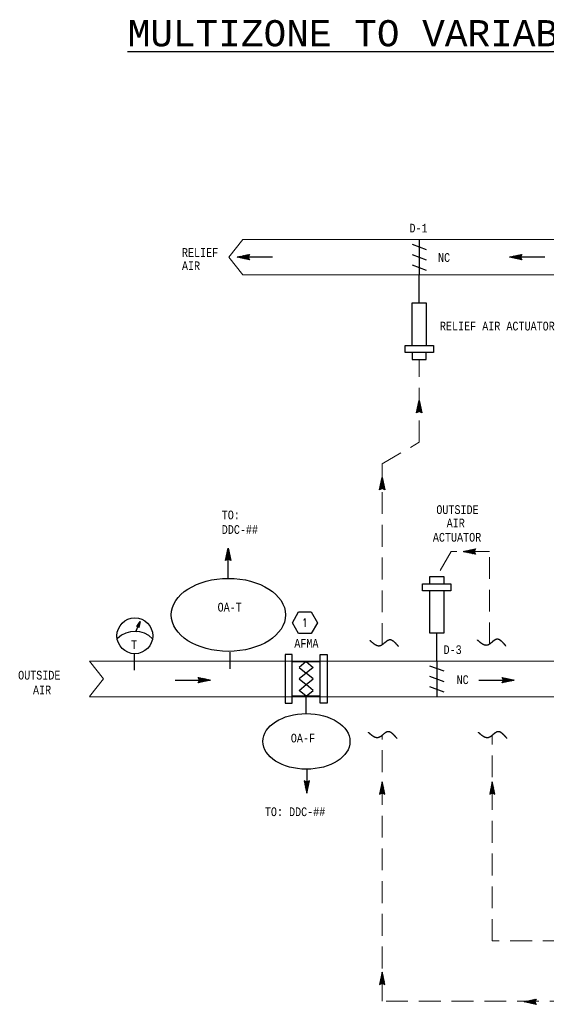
# Model space of a CAD drawing. Header units: inches. Extents: x 2.3 to 31, y 1.4 to 18.9.
# Tile 1 of 5: x 2.3 to 8.3, y 5.7 to 17. Entities that reach past the tile are written whole.
import ezdxf
from ezdxf.enums import TextEntityAlignment as Align

# ---------------------------------------------------------------- set-up
doc = ezdxf.new("R2010")
doc.units = ezdxf.units.IN
doc.header["$MEASUREMENT"] = 0
doc.linetypes.add('HIDDEN', pattern=[0.375, 0.25, -0.125])
doc.layers.get('0').update_dxf_attribs({"lineweight": 13})
for name, color, linetype, lineweight in [('G-Anno-Std-Text-Tag', 231, 'Continuous', 30), ('M-ANNO-SYMB', 6, 'Continuous', 30), ('M-ANNO-TEXT', 2, 'Continuous', 30), ('M-DIAG-GRPH', 6, 'Continuous', 13)]:
    doc.layers.add(name, color=color, linetype=linetype, lineweight=lineweight)
doc.styles.add('Annotative', font='simplex.shx', dxfattribs={"width": 0.85, "height": 0.125})
doc.styles.add('CONTROLTXT', font='monotxt.shx')

# ---------------------------------------------------------------- blocks, each defined once
blk = doc.blocks.new('_TagHexagon')
at = {"color": 0, "linetype": 'ByBlock', "flags": 128}
blk.add_lwpolyline([(-0.144, 0), (-0.072, 0.125), (0.072, 0.125), (0.144, 0), (0.072, -0.125), (-0.072, -0.125), (-0.144, 0)], close=True, dxfattribs=at)
at = {"color": 0, "style": 'Annotative'}
blk.add_attdef('TAGNUMBER', text='', height=0.0938, dxfattribs=at).set_placement((0, -0.047), align=Align.CENTER)

msp = doc.modelspace()

# ---------------------------------------------------------------- linework, layer by layer
at = {"layer": 'M-ANNO-SYMB', "linetype": 'Continuous'}
for p, q in [((6.776, 14.454), (6.939, 14.394)), ((6.858, 14.509), (6.858, 14.104)), ((4.77, 14.306), (4.911, 14.336)), ((4.885, 14.331), (4.845, 14.29)), ((4.899, 14.334), (4.854, 14.289)), ((4.909, 14.334), (4.862, 14.287)), ((4.878, 14.329), (4.897, 14.31)), ((4.887, 14.331), (4.901, 14.317)), ((4.911, 14.336), (4.896, 14.306)), ((4.896, 14.333), (4.904, 14.324)), ((4.904, 14.335), (4.908, 14.331)), ((6.776, 14.334), (6.939, 14.275)), ((7.893, 14.306), (8.033, 14.336)), ((8.008, 14.331), (7.967, 14.29)), ((8.021, 14.334), (7.976, 14.289)), ((8.032, 14.334), (7.985, 14.287)), ((8.001, 14.329), (8.02, 14.31)), ((8.009, 14.331), (8.023, 14.317)), ((8.033, 14.336), (8.018, 14.306)), ((8.018, 14.333), (8.027, 14.324)), ((8.027, 14.335), (8.031, 14.331)), ((4.911, 14.276), (4.77, 14.306)), ((5.176, 14.306), (4.77, 14.306)), ((4.773, 14.307), (4.775, 14.305)), ((4.777, 14.308), (4.775, 14.305)), ((4.782, 14.309), (4.788, 14.303)), ((4.791, 14.311), (4.784, 14.304)), ((4.791, 14.311), (4.802, 14.3)), ((4.804, 14.314), (4.792, 14.302)), ((4.799, 14.312), (4.815, 14.297)), ((4.818, 14.316), (4.801, 14.3)), ((4.808, 14.314), (4.829, 14.294)), ((4.831, 14.319), (4.81, 14.298)), ((4.817, 14.316), (4.842, 14.291)), ((4.845, 14.322), (4.818, 14.296)), ((4.826, 14.318), (4.856, 14.288)), ((4.858, 14.325), (4.827, 14.294)), ((4.834, 14.32), (4.869, 14.285)), ((4.872, 14.328), (4.836, 14.292)), ((4.843, 14.322), (4.883, 14.282)), ((4.852, 14.324), (4.896, 14.279)), ((4.861, 14.326), (4.91, 14.277)), ((4.869, 14.327), (4.901, 14.296)), ((4.899, 14.312), (4.871, 14.285)), ((4.898, 14.301), (4.88, 14.283)), ((4.902, 14.294), (4.888, 14.281)), ((4.896, 14.306), (4.911, 14.276)), ((4.905, 14.287), (4.897, 14.279)), ((4.909, 14.28), (4.906, 14.277)), ((8.298, 14.306), (7.893, 14.306)), ((8.033, 14.276), (7.893, 14.306)), ((7.896, 14.307), (7.897, 14.305)), ((7.9, 14.308), (7.897, 14.305)), ((7.904, 14.309), (7.911, 14.303)), ((7.913, 14.311), (7.906, 14.304)), ((7.913, 14.311), (7.924, 14.3)), ((7.927, 14.314), (7.915, 14.302)), ((7.922, 14.312), (7.938, 14.297)), ((7.94, 14.316), (7.924, 14.3)), ((7.931, 14.314), (7.951, 14.294)), ((7.954, 14.319), (7.932, 14.298)), ((7.939, 14.316), (7.965, 14.291)), ((7.967, 14.322), (7.941, 14.296)), ((7.948, 14.318), (7.978, 14.288)), ((7.981, 14.325), (7.95, 14.294)), ((7.957, 14.32), (7.992, 14.285)), ((7.994, 14.328), (7.959, 14.292)), ((7.966, 14.322), (8.005, 14.282)), ((7.974, 14.324), (8.019, 14.279)), ((7.983, 14.326), (8.032, 14.277)), ((7.992, 14.327), (8.023, 14.296)), ((8.021, 14.312), (7.993, 14.285)), ((8.021, 14.301), (8.002, 14.283)), ((8.024, 14.294), (8.011, 14.281)), ((8.018, 14.306), (8.033, 14.276)), ((8.028, 14.287), (8.02, 14.279)), ((8.031, 14.28), (8.028, 14.277)), ((6.776, 14.215), (6.939, 14.155)), ((6.696, 13.213), (6.696, 13.294)), ((6.696, 13.294), (7.02, 13.294)), ((7.02, 13.213), (6.696, 13.213)), ((6.777, 13.213), (6.777, 13.132)), ((6.939, 13.132), (6.939, 13.213)), ((7.02, 13.294), (7.02, 13.213)), ((6.777, 13.132), (6.939, 13.132)), ((6.828, 12.521), (6.858, 12.661)), ((6.862, 12.641), (6.851, 12.63)), ((6.865, 12.627), (6.853, 12.639)), ((6.86, 12.65), (6.854, 12.644)), ((6.862, 12.641), (6.855, 12.648)), ((6.858, 12.659), (6.857, 12.657)), ((6.859, 12.655), (6.857, 12.657)), ((6.858, 12.661), (6.888, 12.521)), ((6.877, 12.571), (6.828, 12.522)), ((6.858, 12.536), (6.828, 12.521)), ((6.831, 12.523), (6.829, 12.526)), ((6.875, 12.58), (6.831, 12.536)), ((6.839, 12.527), (6.831, 12.535)), ((6.846, 12.53), (6.832, 12.543)), ((6.873, 12.589), (6.834, 12.549)), ((6.853, 12.534), (6.834, 12.552)), ((6.864, 12.533), (6.836, 12.561)), ((6.871, 12.597), (6.837, 12.563)), ((6.885, 12.523), (6.838, 12.569)), ((6.869, 12.606), (6.839, 12.576)), ((6.885, 12.533), (6.84, 12.578)), ((6.868, 12.615), (6.842, 12.59)), ((6.882, 12.546), (6.842, 12.587)), ((6.879, 12.56), (6.844, 12.596)), ((6.866, 12.624), (6.845, 12.603)), ((6.876, 12.573), (6.846, 12.604)), ((6.874, 12.587), (6.847, 12.613)), ((6.864, 12.632), (6.848, 12.617)), ((6.879, 12.562), (6.848, 12.531)), ((6.871, 12.6), (6.849, 12.622)), ((6.868, 12.614), (6.851, 12.631)), ((6.888, 12.521), (6.858, 12.536)), ((6.881, 12.554), (6.861, 12.534)), ((6.883, 12.545), (6.868, 12.531)), ((6.884, 12.536), (6.876, 12.527)), ((6.886, 12.527), (6.883, 12.524)), ((6.402, 11.64), (6.432, 11.78)), ((6.442, 11.734), (6.417, 11.709)), ((6.44, 11.743), (6.419, 11.722)), ((6.438, 11.751), (6.422, 11.736)), ((6.445, 11.72), (6.424, 11.741)), ((6.436, 11.76), (6.425, 11.749)), ((6.442, 11.733), (6.425, 11.75)), ((6.439, 11.747), (6.427, 11.758)), ((6.434, 11.769), (6.428, 11.763)), ((6.436, 11.76), (6.429, 11.767)), ((6.433, 11.778), (6.431, 11.776)), ((6.433, 11.774), (6.431, 11.776)), ((6.432, 11.78), (6.462, 11.64)), ((6.451, 11.69), (6.402, 11.641)), ((6.432, 11.655), (6.402, 11.64)), ((6.406, 11.642), (6.403, 11.645)), ((6.449, 11.699), (6.405, 11.655)), ((6.413, 11.646), (6.405, 11.654)), ((6.42, 11.649), (6.407, 11.662)), ((6.447, 11.708), (6.408, 11.668)), ((6.427, 11.653), (6.409, 11.671)), ((6.438, 11.652), (6.41, 11.68)), ((6.446, 11.717), (6.411, 11.682)), ((6.459, 11.642), (6.412, 11.689)), ((6.444, 11.725), (6.414, 11.695)), ((6.459, 11.652), (6.414, 11.697)), ((6.457, 11.666), (6.416, 11.706)), ((6.454, 11.679), (6.418, 11.715)), ((6.451, 11.693), (6.42, 11.724)), ((6.448, 11.706), (6.422, 11.732)), ((6.453, 11.682), (6.422, 11.65)), ((6.462, 11.64), (6.432, 11.655)), ((6.455, 11.673), (6.436, 11.653)), ((6.457, 11.664), (6.443, 11.65)), ((6.459, 11.655), (6.45, 11.646)), ((6.461, 11.647), (6.457, 11.643)), ((4.638, 10.83), (4.668, 10.97)), ((4.672, 10.949), (4.661, 10.938)), ((4.675, 10.936), (4.663, 10.948)), ((4.67, 10.958), (4.664, 10.952)), ((4.672, 10.949), (4.665, 10.956)), ((4.668, 10.967), (4.667, 10.965)), ((4.669, 10.963), (4.667, 10.965)), ((4.668, 10.97), (4.698, 10.83)), ((7.361, 10.931), (7.501, 10.961)), ((7.435, 10.947), (7.409, 10.92)), ((7.449, 10.95), (7.418, 10.919)), ((7.425, 10.944), (7.46, 10.91)), ((7.462, 10.953), (7.427, 10.917)), ((7.434, 10.946), (7.473, 10.907)), ((7.476, 10.955), (7.435, 10.915)), ((7.442, 10.948), (7.487, 10.904)), ((7.489, 10.958), (7.444, 10.913)), ((7.451, 10.95), (7.5, 10.901)), ((7.5, 10.958), (7.453, 10.911)), ((7.46, 10.952), (7.491, 10.921)), ((7.469, 10.954), (7.488, 10.934)), ((7.477, 10.956), (7.491, 10.942)), ((7.501, 10.961), (7.486, 10.931)), ((7.486, 10.958), (7.495, 10.949)), ((7.495, 10.959), (7.499, 10.956)), ((4.687, 10.88), (4.638, 10.83)), ((4.668, 10.845), (4.638, 10.83)), ((4.641, 10.831), (4.639, 10.834)), ((4.648, 10.835), (4.64, 10.843)), ((4.685, 10.888), (4.641, 10.844)), ((4.655, 10.839), (4.642, 10.852)), ((4.683, 10.897), (4.644, 10.857)), ((4.663, 10.842), (4.644, 10.86)), ((4.681, 10.906), (4.646, 10.871)), ((4.674, 10.842), (4.646, 10.869)), ((4.695, 10.831), (4.648, 10.878)), ((4.679, 10.914), (4.649, 10.884)), ((4.695, 10.841), (4.65, 10.887)), ((4.677, 10.923), (4.652, 10.898)), ((4.692, 10.855), (4.652, 10.895)), ((4.689, 10.868), (4.654, 10.904)), ((4.676, 10.932), (4.655, 10.911)), ((4.686, 10.882), (4.655, 10.913)), ((4.683, 10.895), (4.657, 10.922)), ((4.689, 10.871), (4.657, 10.839)), ((4.674, 10.941), (4.658, 10.925)), ((4.681, 10.909), (4.659, 10.93)), ((4.678, 10.922), (4.661, 10.939)), ((4.698, 10.83), (4.668, 10.845)), ((4.691, 10.862), (4.671, 10.843)), ((4.692, 10.853), (4.678, 10.839)), ((4.694, 10.845), (4.685, 10.836)), ((4.696, 10.836), (4.692, 10.832)), ((7.501, 10.901), (7.361, 10.931)), ((7.364, 10.931), (7.365, 10.93)), ((7.368, 10.932), (7.365, 10.93)), ((7.372, 10.933), (7.379, 10.927)), ((7.381, 10.935), (7.374, 10.928)), ((7.381, 10.935), (7.392, 10.924)), ((7.395, 10.938), (7.383, 10.926)), ((7.39, 10.937), (7.406, 10.921)), ((7.408, 10.941), (7.391, 10.924)), ((7.399, 10.939), (7.419, 10.918)), ((7.422, 10.944), (7.4, 10.922)), ((7.407, 10.941), (7.433, 10.915)), ((7.416, 10.943), (7.446, 10.912)), ((7.489, 10.937), (7.461, 10.909)), ((7.489, 10.926), (7.47, 10.907)), ((7.492, 10.919), (7.479, 10.905)), ((7.486, 10.931), (7.501, 10.901)), ((7.496, 10.912), (7.488, 10.904)), ((7.499, 10.904), (7.496, 10.902)), ((6.978, 10.563), (6.978, 10.644)), ((6.978, 10.644), (7.14, 10.644)), ((7.14, 10.644), (7.14, 10.563)), ((6.897, 10.563), (7.221, 10.563)), ((6.897, 10.482), (6.897, 10.563)), ((7.221, 10.563), (7.221, 10.482)), ((7.221, 10.482), (6.897, 10.482)), ((3.62, 10.073), (3.661, 10.129)), ((3.651, 10.085), (3.62, 10.073)), ((3.636, 10.074), (3.62, 10.073)), ((3.625, 10.073), (3.623, 10.078)), ((3.652, 10.09), (3.624, 10.079)), ((3.629, 10.073), (3.626, 10.082)), ((3.653, 10.094), (3.628, 10.084)), ((3.633, 10.074), (3.629, 10.085)), ((3.65, 10.081), (3.63, 10.073)), ((3.638, 10.071), (3.631, 10.089)), ((3.654, 10.098), (3.632, 10.089)), ((3.645, 10.062), (3.634, 10.092)), ((3.655, 10.102), (3.636, 10.095)), ((3.647, 10.067), (3.636, 10.096)), ((3.646, 10.061), (3.636, 10.074)), ((3.649, 10.077), (3.637, 10.072)), ((3.649, 10.073), (3.639, 10.099)), ((3.649, 10.073), (3.639, 10.069)), ((3.656, 10.106), (3.64, 10.1)), ((3.65, 10.08), (3.641, 10.103)), ((3.648, 10.068), (3.642, 10.066)), ((3.657, 10.111), (3.644, 10.106)), ((3.651, 10.086), (3.644, 10.106)), ((3.647, 10.064), (3.644, 10.063)), ((3.661, 10.129), (3.646, 10.061)), ((3.653, 10.093), (3.647, 10.11)), ((3.658, 10.115), (3.648, 10.111)), ((3.654, 10.099), (3.649, 10.113)), ((3.659, 10.119), (3.651, 10.116)), ((3.656, 10.106), (3.652, 10.117)), ((3.657, 10.113), (3.654, 10.12)), ((3.59, 9.76), (3.59, 9.572)), ((4.689, 9.777), (4.689, 9.589)), ((5.402, 9.673), (5.721, 9.673)), ((6.977, 9.623), (7.14, 9.564)), ((7.058, 9.678), (7.058, 9.273)), ((4.34, 9.459), (4.325, 9.489)), ((4.325, 9.489), (4.465, 9.459)), ((4.375, 9.44), (4.326, 9.489)), ((4.326, 9.432), (4.373, 9.479)), ((4.327, 9.486), (4.329, 9.488)), ((4.33, 9.479), (4.338, 9.487)), ((4.334, 9.472), (4.347, 9.485)), ((4.337, 9.464), (4.356, 9.483)), ((4.337, 9.453), (4.364, 9.481)), ((4.383, 9.442), (4.339, 9.486)), ((4.392, 9.444), (4.353, 9.483)), ((4.401, 9.446), (4.366, 9.481)), ((4.41, 9.448), (4.38, 9.478)), ((6.977, 9.504), (7.14, 9.444)), ((7.822, 9.458), (7.807, 9.488)), ((7.807, 9.488), (7.947, 9.458)), ((7.857, 9.439), (7.808, 9.488)), ((7.808, 9.431), (7.855, 9.478)), ((7.809, 9.484), (7.811, 9.487)), ((7.812, 9.477), (7.82, 9.485)), ((7.816, 9.47), (7.829, 9.483)), ((7.819, 9.463), (7.838, 9.481)), ((7.819, 9.452), (7.846, 9.48)), ((7.865, 9.441), (7.821, 9.485)), ((7.874, 9.443), (7.835, 9.482)), ((7.883, 9.444), (7.848, 9.479)), ((4.06, 9.459), (4.465, 9.459)), ((4.325, 9.429), (4.34, 9.459)), ((4.465, 9.459), (4.325, 9.429)), ((4.331, 9.431), (4.327, 9.435)), ((4.34, 9.433), (4.331, 9.442)), ((4.348, 9.435), (4.334, 9.449)), ((4.366, 9.438), (4.335, 9.47)), ((4.336, 9.432), (4.382, 9.477)), ((4.357, 9.436), (4.338, 9.456)), ((4.35, 9.435), (4.39, 9.475)), ((4.363, 9.438), (4.399, 9.473)), ((4.377, 9.441), (4.408, 9.472)), ((4.39, 9.444), (4.417, 9.47)), ((4.418, 9.45), (4.393, 9.475)), ((4.404, 9.446), (4.425, 9.468)), ((4.427, 9.451), (4.407, 9.472)), ((4.417, 9.449), (4.434, 9.466)), ((4.436, 9.453), (4.42, 9.469)), ((4.431, 9.452), (4.443, 9.464)), ((4.445, 9.455), (4.434, 9.466)), ((4.444, 9.455), (4.452, 9.462)), ((4.453, 9.457), (4.447, 9.463)), ((4.458, 9.458), (4.46, 9.46)), ((4.462, 9.459), (4.461, 9.46)), ((6.977, 9.384), (7.14, 9.325)), ((7.542, 9.458), (7.947, 9.458)), ((7.807, 9.428), (7.822, 9.458)), ((7.947, 9.458), (7.807, 9.428)), ((7.813, 9.429), (7.809, 9.433)), ((7.822, 9.431), (7.813, 9.44)), ((7.83, 9.433), (7.816, 9.447)), ((7.848, 9.437), (7.817, 9.468)), ((7.818, 9.431), (7.864, 9.476)), ((7.839, 9.435), (7.82, 9.454)), ((7.832, 9.433), (7.872, 9.474)), ((7.845, 9.436), (7.881, 9.472)), ((7.859, 9.439), (7.89, 9.47)), ((7.892, 9.446), (7.862, 9.476)), ((7.872, 9.442), (7.899, 9.468)), ((7.9, 9.448), (7.875, 9.473)), ((7.886, 9.445), (7.907, 9.466)), ((7.909, 9.45), (7.889, 9.471)), ((7.899, 9.448), (7.916, 9.465)), ((7.918, 9.452), (7.902, 9.468)), ((7.913, 9.451), (7.925, 9.463)), ((7.927, 9.454), (7.916, 9.465)), ((7.926, 9.454), (7.934, 9.461)), ((7.935, 9.456), (7.929, 9.462)), ((7.94, 9.457), (7.942, 9.459)), ((7.944, 9.457), (7.943, 9.459)), ((5.721, 9.273), (5.402, 9.273)), ((5.561, 9.075), (5.561, 9.273)), ((5.539, 8.303), (5.569, 8.163)), ((5.569, 8.288), (5.539, 8.303)), ((5.588, 8.253), (5.539, 8.302)), ((5.542, 8.301), (5.54, 8.298)), ((5.549, 8.298), (5.541, 8.29)), ((5.586, 8.244), (5.542, 8.289)), ((5.556, 8.294), (5.543, 8.281)), ((5.564, 8.29), (5.545, 8.272)), ((5.584, 8.235), (5.545, 8.275)), ((5.575, 8.291), (5.547, 8.263)), ((5.582, 8.227), (5.547, 8.262)), ((5.596, 8.302), (5.549, 8.255)), ((5.58, 8.218), (5.55, 8.248)), ((5.596, 8.291), (5.551, 8.246)), ((5.593, 8.278), (5.553, 8.237)), ((5.59, 8.264), (5.555, 8.228)), ((5.587, 8.251), (5.556, 8.22)), ((5.59, 8.262), (5.558, 8.293)), ((5.584, 8.237), (5.558, 8.211)), ((5.599, 8.303), (5.569, 8.288)), ((5.569, 8.163), (5.599, 8.303)), ((5.592, 8.27), (5.572, 8.29)), ((5.593, 8.279), (5.579, 8.293)), ((5.595, 8.288), (5.586, 8.297)), ((5.597, 8.297), (5.593, 8.3)), ((6.434, 8.292), (6.404, 8.152)), ((6.419, 8.218), (6.445, 8.244)), ((6.421, 8.232), (6.443, 8.253)), ((6.423, 8.237), (6.453, 8.207)), ((6.424, 8.245), (6.441, 8.262)), ((6.425, 8.246), (6.45, 8.221)), ((6.426, 8.255), (6.447, 8.234)), ((6.427, 8.259), (6.439, 8.271)), ((6.428, 8.264), (6.444, 8.248)), ((6.43, 8.272), (6.437, 8.279)), ((6.43, 8.272), (6.441, 8.261)), ((6.432, 8.281), (6.438, 8.275)), ((6.433, 8.286), (6.435, 8.288)), ((6.464, 8.152), (6.434, 8.292)), ((6.434, 8.29), (6.435, 8.288)), ((7.695, 8.292), (7.665, 8.152)), ((7.679, 8.218), (7.705, 8.244)), ((7.682, 8.232), (7.703, 8.253)), ((7.683, 8.237), (7.713, 8.207)), ((7.685, 8.245), (7.701, 8.262)), ((7.685, 8.246), (7.71, 8.221)), ((7.687, 8.255), (7.707, 8.234)), ((7.688, 8.259), (7.699, 8.271)), ((7.689, 8.264), (7.704, 8.248)), ((7.69, 8.272), (7.698, 8.279)), ((7.69, 8.272), (7.701, 8.261)), ((7.692, 8.281), (7.699, 8.275)), ((7.693, 8.286), (7.696, 8.288)), ((7.694, 8.29), (7.696, 8.288)), ((7.725, 8.152), (7.695, 8.292)), ((5.578, 8.209), (5.553, 8.234)), ((5.577, 8.2), (5.556, 8.221)), ((5.582, 8.224), (5.56, 8.202)), ((5.579, 8.21), (5.562, 8.193)), ((6.404, 8.152), (6.434, 8.167)), ((6.406, 8.159), (6.41, 8.155)), ((6.407, 8.164), (6.452, 8.209)), ((6.407, 8.154), (6.454, 8.201)), ((6.408, 8.167), (6.417, 8.159)), ((6.41, 8.178), (6.45, 8.218)), ((6.41, 8.176), (6.424, 8.162)), ((6.411, 8.185), (6.431, 8.166)), ((6.413, 8.191), (6.448, 8.227)), ((6.413, 8.194), (6.445, 8.162)), ((6.415, 8.202), (6.464, 8.153)), ((6.416, 8.205), (6.447, 8.236)), ((6.417, 8.211), (6.461, 8.167)), ((6.419, 8.22), (6.458, 8.18)), ((6.421, 8.229), (6.456, 8.194)), ((6.428, 8.164), (6.456, 8.192)), ((6.434, 8.167), (6.464, 8.152)), ((6.439, 8.165), (6.458, 8.183)), ((6.447, 8.161), (6.46, 8.175)), ((6.454, 8.158), (6.462, 8.166)), ((6.461, 8.154), (6.463, 8.157)), ((7.665, 8.152), (7.695, 8.167)), ((7.666, 8.159), (7.67, 8.155)), ((7.667, 8.164), (7.713, 8.209)), ((7.667, 8.154), (7.714, 8.201)), ((7.668, 8.167), (7.677, 8.159)), ((7.67, 8.178), (7.711, 8.218)), ((7.67, 8.176), (7.684, 8.162)), ((7.672, 8.185), (7.691, 8.166)), ((7.673, 8.191), (7.709, 8.227)), ((7.674, 8.194), (7.705, 8.162)), ((7.676, 8.205), (7.707, 8.236)), ((7.676, 8.202), (7.725, 8.153)), ((7.677, 8.211), (7.722, 8.167)), ((7.679, 8.22), (7.719, 8.18)), ((7.681, 8.229), (7.716, 8.194)), ((7.689, 8.164), (7.716, 8.192)), ((7.695, 8.167), (7.725, 8.152)), ((7.7, 8.165), (7.718, 8.183)), ((7.707, 8.161), (7.72, 8.175)), ((7.714, 8.158), (7.722, 8.166)), ((7.721, 8.154), (7.724, 8.157)), ((6.434, 6.112), (6.404, 5.972)), ((6.43, 6.092), (6.437, 6.099)), ((6.432, 6.101), (6.438, 6.095)), ((6.433, 6.106), (6.435, 6.108)), ((6.464, 5.972), (6.434, 6.112)), ((6.434, 6.11), (6.435, 6.108)), ((6.404, 5.972), (6.434, 5.987)), ((6.407, 5.984), (6.452, 6.029)), ((6.407, 5.974), (6.454, 6.021)), ((6.408, 5.987), (6.417, 5.979)), ((6.41, 5.998), (6.45, 6.038)), ((6.41, 5.996), (6.424, 5.982)), ((6.411, 6.005), (6.431, 5.986)), ((6.413, 6.011), (6.448, 6.047)), ((6.413, 6.014), (6.445, 5.982)), ((6.415, 6.022), (6.464, 5.973)), ((6.416, 6.025), (6.447, 6.056)), ((6.417, 6.031), (6.461, 5.987)), ((6.419, 6.038), (6.445, 6.064)), ((6.419, 6.04), (6.458, 6)), ((6.421, 6.052), (6.443, 6.073)), ((6.421, 6.049), (6.456, 6.014)), ((6.423, 6.057), (6.453, 6.027)), ((6.424, 6.065), (6.441, 6.082)), ((6.425, 6.066), (6.45, 6.041)), ((6.426, 6.075), (6.447, 6.054)), ((6.427, 6.079), (6.439, 6.091)), ((6.428, 6.084), (6.444, 6.068)), ((6.428, 5.984), (6.456, 6.012)), ((6.43, 6.092), (6.441, 6.081)), ((6.434, 5.987), (6.464, 5.972)), ((6.439, 5.985), (6.458, 6.003)), ((6.447, 5.981), (6.46, 5.995)), ((6.454, 5.978), (6.462, 5.986)), ((6.406, 5.979), (6.41, 5.975)), ((6.461, 5.974), (6.463, 5.977)), ((8.059, 5.773), (8.199, 5.803)), ((8.199, 5.743), (8.059, 5.773)), ((8.062, 5.774), (8.063, 5.773)), ((8.066, 5.775), (8.064, 5.773)), ((8.071, 5.776), (8.077, 5.77)), ((8.08, 5.778), (8.072, 5.771)), ((8.079, 5.778), (8.09, 5.767)), ((8.093, 5.781), (8.081, 5.769)), ((8.088, 5.78), (8.104, 5.764)), ((8.107, 5.784), (8.09, 5.767)), ((8.097, 5.781), (8.117, 5.761)), ((8.12, 5.786), (8.099, 5.765)), ((8.106, 5.783), (8.131, 5.758)), ((8.134, 5.789), (8.107, 5.763)), ((8.114, 5.785), (8.144, 5.755)), ((8.147, 5.792), (8.116, 5.761)), ((8.123, 5.787), (8.158, 5.752)), ((8.161, 5.795), (8.125, 5.759)), ((8.132, 5.789), (8.172, 5.749)), ((8.174, 5.798), (8.134, 5.758)), ((8.141, 5.791), (8.185, 5.747)), ((8.188, 5.801), (8.142, 5.756)), ((8.149, 5.793), (8.199, 5.744)), ((8.198, 5.801), (8.151, 5.754)), ((8.158, 5.795), (8.19, 5.763)), ((8.187, 5.78), (8.16, 5.752)), ((8.167, 5.796), (8.186, 5.777)), ((8.187, 5.768), (8.169, 5.75)), ((8.176, 5.798), (8.19, 5.784)), ((8.19, 5.761), (8.177, 5.748)), ((8.199, 5.803), (8.184, 5.773)), ((8.184, 5.8), (8.193, 5.791)), ((8.184, 5.773), (8.199, 5.743)), ((8.194, 5.754), (8.186, 5.746)), ((8.193, 5.802), (8.197, 5.798)), ((8.198, 5.747), (8.195, 5.744))]:
    msp.add_line(p, q, dxfattribs=at)
at = {"layer": 'M-ANNO-SYMB', "color": 6, "linetype": 'Continuous'}
for p, q in [((6.858, 13.78), (6.858, 14.104)), ((7.059, 9.679), (7.059, 9.996))]:
    msp.add_line(p, q, dxfattribs=at)
at = {"layer": 'M-ANNO-SYMB'}
for p, q in [((4.668, 10.63), (4.668, 10.904)), ((3.609, 10.013), (3.633, 10.068)), ((5.569, 8.436), (5.569, 8.302))]:
    msp.add_line(p, q, dxfattribs=at)
at = {"layer": 'M-ANNO-SYMB', "linetype": 'Continuous', "flags": 128}
for points in [[(6.777, 13.294), (6.777, 13.78), (6.939, 13.78), (6.939, 13.294)], [(7.14, 10.482), (7.14, 9.996), (6.978, 9.996), (6.978, 10.482)], [(5.402, 9.753), (5.322, 9.753), (5.322, 9.193), (5.402, 9.193), (5.402, 9.753)], [(5.721, 9.753), (5.801, 9.753), (5.801, 9.193), (5.721, 9.193), (5.721, 9.753)], [(5.561, 9.673), (5.482, 9.603), (5.561, 9.537)], [(5.561, 9.673), (5.641, 9.603), (5.561, 9.537)], [(5.561, 9.537), (5.482, 9.473), (5.561, 9.408), (5.641, 9.473), (5.561, 9.537)], [(5.561, 9.273), (5.482, 9.34), (5.561, 9.408)], [(5.561, 9.273), (5.641, 9.34), (5.561, 9.408)]]:
    msp.add_lwpolyline(points, dxfattribs=at)
at = {"layer": 'M-ANNO-SYMB', "flags": 128}
for points in [[(6.622, 9.842), (6.62, 9.844), (6.619, 9.846), (6.617, 9.848), (6.615, 9.85), (6.614, 9.852), (6.612, 9.853), (6.61, 9.855), (6.609, 9.857), (6.607, 9.859), (6.605, 9.861), (6.604, 9.863), (6.602, 9.865), (6.601, 9.867), (6.599, 9.868), (6.597, 9.87), (6.596, 9.872), (6.594, 9.874), (6.592, 9.876), (6.591, 9.877), (6.589, 9.879), (6.587, 9.881), (6.586, 9.882), (6.584, 9.884), (6.582, 9.886), (6.581, 9.887), (6.579, 9.889), (6.578, 9.89), (6.576, 9.892), (6.574, 9.893), (6.573, 9.895), (6.571, 9.896), (6.569, 9.898), (6.568, 9.899), (6.566, 9.9), (6.564, 9.902), (6.563, 9.903), (6.561, 9.904), (6.559, 9.905), (6.558, 9.906), (6.556, 9.907), (6.554, 9.909), (6.553, 9.91), (6.551, 9.91), (6.549, 9.911), (6.548, 9.912), (6.546, 9.913), (6.544, 9.914), (6.543, 9.915), (6.541, 9.915), (6.539, 9.916), (6.538, 9.916), (6.536, 9.917), (6.534, 9.917), (6.533, 9.918), (6.531, 9.918), (6.529, 9.918), (6.528, 9.919), (6.526, 9.919), (6.524, 9.919), (6.523, 9.919), (6.521, 9.919), (6.519, 9.919), (6.518, 9.919), (6.516, 9.918), (6.514, 9.918), (6.513, 9.918), (6.511, 9.917), (6.509, 9.917), (6.508, 9.916), (6.506, 9.916), (6.504, 9.915), (6.503, 9.914), (6.501, 9.914), (6.499, 9.913), (6.498, 9.912), (6.496, 9.911), (6.494, 9.91), (6.493, 9.909), (6.491, 9.908), (6.489, 9.907), (6.487, 9.906), (6.486, 9.904), (6.484, 9.903), (6.482, 9.902), (6.481, 9.901), (6.479, 9.899), (6.477, 9.898), (6.476, 9.897), (6.474, 9.895), (6.472, 9.894), (6.47, 9.893), (6.469, 9.891), (6.467, 9.89), (6.465, 9.888), (6.464, 9.887), (6.462, 9.886), (6.46, 9.884), (6.459, 9.883), (6.457, 9.881), (6.455, 9.88), (6.453, 9.878), (6.452, 9.877), (6.45, 9.876), (6.448, 9.874), (6.447, 9.873), (6.445, 9.871), (6.443, 9.87), (6.441, 9.869), (6.44, 9.867), (6.438, 9.866), (6.436, 9.865), (6.434, 9.864), (6.433, 9.863), (6.431, 9.861), (6.429, 9.86), (6.427, 9.859), (6.426, 9.858), (6.424, 9.857), (6.422, 9.856), (6.421, 9.855), (6.419, 9.855), (6.417, 9.854), (6.415, 9.853), (6.414, 9.852), (6.412, 9.852), (6.41, 9.851), (6.408, 9.851), (6.407, 9.85), (6.405, 9.85), (6.403, 9.85), (6.401, 9.849), (6.4, 9.849), (6.398, 9.849), (6.396, 9.849), (6.394, 9.849), (6.392, 9.849), (6.391, 9.849), (6.389, 9.849), (6.387, 9.85), (6.385, 9.85), (6.384, 9.85), (6.382, 9.851), (6.38, 9.851), (6.378, 9.852), (6.377, 9.852), (6.375, 9.853), (6.373, 9.853), (6.371, 9.854), (6.369, 9.855), (6.368, 9.856), (6.366, 9.856), (6.364, 9.857), (6.362, 9.858), (6.361, 9.859), (6.359, 9.86), (6.357, 9.861), (6.355, 9.862), (6.353, 9.863), (6.352, 9.864), (6.35, 9.865), (6.348, 9.867), (6.346, 9.868), (6.344, 9.869), (6.343, 9.87), (6.341, 9.872), (6.339, 9.873), (6.337, 9.874), (6.335, 9.876), (6.334, 9.877), (6.332, 9.878), (6.33, 9.88), (6.328, 9.881), (6.326, 9.883), (6.325, 9.884), (6.323, 9.886), (6.321, 9.887), (6.319, 9.889), (6.318, 9.89), (6.316, 9.892), (6.314, 9.894), (6.312, 9.895), (6.31, 9.897), (6.309, 9.898), (6.307, 9.9), (6.305, 9.902), (6.303, 9.903), (6.301, 9.905), (6.3, 9.907), (6.298, 9.908), (6.296, 9.91), (6.294, 9.912)], [(7.851, 9.849), (7.85, 9.851), (7.848, 9.853), (7.847, 9.855), (7.845, 9.857), (7.843, 9.859), (7.842, 9.861), (7.84, 9.863), (7.838, 9.865), (7.837, 9.867), (7.835, 9.868), (7.833, 9.87), (7.832, 9.872), (7.83, 9.874), (7.828, 9.876), (7.827, 9.878), (7.825, 9.879), (7.824, 9.881), (7.822, 9.883), (7.82, 9.885), (7.819, 9.886), (7.817, 9.888), (7.815, 9.89), (7.814, 9.891), (7.812, 9.893), (7.81, 9.895), (7.809, 9.896), (7.807, 9.898), (7.805, 9.899), (7.804, 9.901), (7.802, 9.902), (7.8, 9.904), (7.799, 9.905), (7.797, 9.906), (7.796, 9.908), (7.794, 9.909), (7.792, 9.91), (7.791, 9.911), (7.789, 9.913), (7.787, 9.914), (7.786, 9.915), (7.784, 9.916), (7.782, 9.917), (7.781, 9.918), (7.779, 9.919), (7.777, 9.92), (7.776, 9.92), (7.774, 9.921), (7.772, 9.922), (7.771, 9.923), (7.769, 9.923), (7.767, 9.924), (7.766, 9.924), (7.764, 9.925), (7.762, 9.925), (7.761, 9.926), (7.759, 9.926), (7.757, 9.926), (7.756, 9.926), (7.754, 9.926), (7.752, 9.926), (7.751, 9.926), (7.749, 9.926), (7.747, 9.926), (7.746, 9.926), (7.744, 9.926), (7.742, 9.925), (7.741, 9.925), (7.739, 9.924), (7.737, 9.924), (7.736, 9.923), (7.734, 9.922), (7.732, 9.922), (7.731, 9.921), (7.729, 9.92), (7.727, 9.919), (7.725, 9.918), (7.724, 9.917), (7.722, 9.916), (7.72, 9.915), (7.719, 9.914), (7.717, 9.913), (7.715, 9.912), (7.714, 9.911), (7.712, 9.909), (7.71, 9.908), (7.709, 9.907), (7.707, 9.905), (7.705, 9.904), (7.703, 9.903), (7.702, 9.901), (7.7, 9.9), (7.698, 9.899), (7.697, 9.897), (7.695, 9.896), (7.693, 9.894), (7.692, 9.893), (7.69, 9.891), (7.688, 9.89), (7.686, 9.889), (7.685, 9.887), (7.683, 9.886), (7.681, 9.884), (7.679, 9.883), (7.678, 9.882), (7.676, 9.88), (7.674, 9.879), (7.673, 9.877), (7.671, 9.876), (7.669, 9.875), (7.667, 9.874), (7.666, 9.872), (7.664, 9.871), (7.662, 9.87), (7.661, 9.869), (7.659, 9.868), (7.657, 9.867), (7.655, 9.866), (7.654, 9.865), (7.652, 9.864), (7.65, 9.863), (7.648, 9.862), (7.647, 9.861), (7.645, 9.86), (7.643, 9.86), (7.641, 9.859), (7.64, 9.859), (7.638, 9.858), (7.636, 9.858), (7.634, 9.857), (7.633, 9.857), (7.631, 9.857), (7.629, 9.857), (7.627, 9.857), (7.626, 9.856), (7.624, 9.856), (7.622, 9.857), (7.62, 9.857), (7.618, 9.857), (7.617, 9.857), (7.615, 9.857), (7.613, 9.858), (7.611, 9.858), (7.61, 9.858), (7.608, 9.859), (7.606, 9.86), (7.604, 9.86), (7.603, 9.861), (7.601, 9.861), (7.599, 9.862), (7.597, 9.863), (7.595, 9.864), (7.594, 9.865), (7.592, 9.865), (7.59, 9.866), (7.588, 9.867), (7.587, 9.868), (7.585, 9.869), (7.583, 9.87), (7.581, 9.872), (7.579, 9.873), (7.578, 9.874), (7.576, 9.875), (7.574, 9.876), (7.572, 9.878), (7.57, 9.879), (7.569, 9.88), (7.567, 9.882), (7.565, 9.883), (7.563, 9.884), (7.561, 9.886), (7.56, 9.887), (7.558, 9.889), (7.556, 9.89), (7.554, 9.892), (7.552, 9.893), (7.551, 9.895), (7.549, 9.896), (7.547, 9.898), (7.545, 9.899), (7.543, 9.901), (7.542, 9.903), (7.54, 9.904), (7.538, 9.906), (7.536, 9.907), (7.534, 9.909), (7.533, 9.911), (7.531, 9.912), (7.529, 9.914), (7.527, 9.916), (7.525, 9.917), (7.524, 9.919)], [(6.603, 8.79), (6.601, 8.792), (6.6, 8.794), (6.598, 8.796), (6.596, 8.798), (6.595, 8.8), (6.593, 8.802), (6.591, 8.804), (6.59, 8.805), (6.588, 8.807), (6.586, 8.809), (6.585, 8.811), (6.583, 8.813), (6.581, 8.815), (6.58, 8.817), (6.578, 8.818), (6.577, 8.82), (6.575, 8.822), (6.573, 8.824), (6.572, 8.825), (6.57, 8.827), (6.568, 8.829), (6.567, 8.831), (6.565, 8.832), (6.563, 8.834), (6.562, 8.835), (6.56, 8.837), (6.558, 8.839), (6.557, 8.84), (6.555, 8.842), (6.554, 8.843), (6.552, 8.844), (6.55, 8.846), (6.549, 8.847), (6.547, 8.848), (6.545, 8.85), (6.544, 8.851), (6.542, 8.852), (6.54, 8.853), (6.539, 8.855), (6.537, 8.856), (6.535, 8.857), (6.534, 8.858), (6.532, 8.859), (6.53, 8.86), (6.529, 8.86), (6.527, 8.861), (6.525, 8.862), (6.524, 8.863), (6.522, 8.863), (6.52, 8.864), (6.519, 8.865), (6.517, 8.865), (6.515, 8.866), (6.514, 8.866), (6.512, 8.866), (6.51, 8.867), (6.509, 8.867), (6.507, 8.867), (6.505, 8.867), (6.504, 8.867), (6.502, 8.867), (6.5, 8.867), (6.499, 8.867), (6.497, 8.867), (6.495, 8.866), (6.494, 8.866), (6.492, 8.866), (6.49, 8.865), (6.489, 8.865), (6.487, 8.864), (6.485, 8.863), (6.484, 8.862), (6.482, 8.862), (6.48, 8.861), (6.479, 8.86), (6.477, 8.859), (6.475, 8.858), (6.473, 8.857), (6.472, 8.856), (6.47, 8.855), (6.468, 8.854), (6.467, 8.853), (6.465, 8.851), (6.463, 8.85), (6.462, 8.849), (6.46, 8.848), (6.458, 8.846), (6.457, 8.845), (6.455, 8.844), (6.453, 8.842), (6.451, 8.841), (6.45, 8.839), (6.448, 8.838), (6.446, 8.837), (6.445, 8.835), (6.443, 8.834), (6.441, 8.832), (6.439, 8.831), (6.438, 8.829), (6.436, 8.828), (6.434, 8.827), (6.433, 8.825), (6.431, 8.824), (6.429, 8.822), (6.427, 8.821), (6.426, 8.82), (6.424, 8.818), (6.422, 8.817), (6.421, 8.816), (6.419, 8.814), (6.417, 8.813), (6.415, 8.812), (6.414, 8.811), (6.412, 8.81), (6.41, 8.809), (6.408, 8.807), (6.407, 8.806), (6.405, 8.805), (6.403, 8.805), (6.401, 8.804), (6.4, 8.803), (6.398, 8.802), (6.396, 8.801), (6.394, 8.801), (6.393, 8.8), (6.391, 8.799), (6.389, 8.799), (6.387, 8.798), (6.386, 8.798), (6.384, 8.798), (6.382, 8.798), (6.38, 8.797), (6.379, 8.797), (6.377, 8.797), (6.375, 8.797), (6.373, 8.797), (6.372, 8.797), (6.37, 8.798), (6.368, 8.798), (6.366, 8.798), (6.365, 8.798), (6.363, 8.799), (6.361, 8.799), (6.359, 8.8), (6.357, 8.8), (6.356, 8.801), (6.354, 8.802), (6.352, 8.802), (6.35, 8.803), (6.349, 8.804), (6.347, 8.804), (6.345, 8.805), (6.343, 8.806), (6.341, 8.807), (6.34, 8.808), (6.338, 8.809), (6.336, 8.81), (6.334, 8.811), (6.333, 8.812), (6.331, 8.814), (6.329, 8.815), (6.327, 8.816), (6.325, 8.817), (6.324, 8.818), (6.322, 8.82), (6.32, 8.821), (6.318, 8.822), (6.316, 8.824), (6.315, 8.825), (6.313, 8.827), (6.311, 8.828), (6.309, 8.829), (6.307, 8.831), (6.306, 8.832), (6.304, 8.834), (6.302, 8.835), (6.3, 8.837), (6.298, 8.839), (6.297, 8.84), (6.295, 8.842), (6.293, 8.843), (6.291, 8.845), (6.289, 8.847), (6.288, 8.848), (6.286, 8.85), (6.284, 8.852), (6.282, 8.853), (6.28, 8.855), (6.279, 8.856), (6.277, 8.858), (6.275, 8.86)], [(7.863, 8.79), (7.862, 8.792), (7.86, 8.794), (7.858, 8.796), (7.857, 8.798), (7.855, 8.8), (7.853, 8.802), (7.852, 8.804), (7.85, 8.805), (7.849, 8.807), (7.847, 8.809), (7.845, 8.811), (7.844, 8.813), (7.842, 8.815), (7.84, 8.817), (7.839, 8.818), (7.837, 8.82), (7.835, 8.822), (7.834, 8.824), (7.832, 8.825), (7.83, 8.827), (7.829, 8.829), (7.827, 8.831), (7.825, 8.832), (7.824, 8.834), (7.822, 8.835), (7.821, 8.837), (7.819, 8.839), (7.817, 8.84), (7.816, 8.842), (7.814, 8.843), (7.812, 8.844), (7.811, 8.846), (7.809, 8.847), (7.807, 8.848), (7.806, 8.85), (7.804, 8.851), (7.802, 8.852), (7.801, 8.853), (7.799, 8.855), (7.797, 8.856), (7.796, 8.857), (7.794, 8.858), (7.792, 8.859), (7.791, 8.86), (7.789, 8.86), (7.787, 8.861), (7.786, 8.862), (7.784, 8.863), (7.783, 8.863), (7.781, 8.864), (7.779, 8.865), (7.778, 8.865), (7.776, 8.866), (7.774, 8.866), (7.773, 8.866), (7.771, 8.867), (7.769, 8.867), (7.768, 8.867), (7.766, 8.867), (7.764, 8.867), (7.763, 8.867), (7.761, 8.867), (7.759, 8.867), (7.757, 8.867), (7.756, 8.866), (7.754, 8.866), (7.752, 8.866), (7.751, 8.865), (7.749, 8.865), (7.747, 8.864), (7.746, 8.863), (7.744, 8.862), (7.742, 8.862), (7.741, 8.861), (7.739, 8.86), (7.737, 8.859), (7.736, 8.858), (7.734, 8.857), (7.732, 8.856), (7.731, 8.855), (7.729, 8.854), (7.727, 8.853), (7.725, 8.851), (7.724, 8.85), (7.722, 8.849), (7.72, 8.848), (7.719, 8.846), (7.717, 8.845), (7.715, 8.844), (7.714, 8.842), (7.712, 8.841), (7.71, 8.839), (7.708, 8.838), (7.707, 8.837), (7.705, 8.835), (7.703, 8.834), (7.702, 8.832), (7.7, 8.831), (7.698, 8.829), (7.696, 8.828), (7.695, 8.827), (7.693, 8.825), (7.691, 8.824), (7.69, 8.822), (7.688, 8.821), (7.686, 8.82), (7.684, 8.818), (7.683, 8.817), (7.681, 8.816), (7.679, 8.814), (7.678, 8.813), (7.676, 8.812), (7.674, 8.811), (7.672, 8.81), (7.671, 8.809), (7.669, 8.807), (7.667, 8.806), (7.665, 8.805), (7.664, 8.805), (7.662, 8.804), (7.66, 8.803), (7.658, 8.802), (7.657, 8.801), (7.655, 8.801), (7.653, 8.8), (7.651, 8.799), (7.65, 8.799), (7.648, 8.798), (7.646, 8.798), (7.644, 8.798), (7.643, 8.798), (7.641, 8.797), (7.639, 8.797), (7.637, 8.797), (7.636, 8.797), (7.634, 8.797), (7.632, 8.797), (7.63, 8.798), (7.629, 8.798), (7.627, 8.798), (7.625, 8.798), (7.623, 8.799), (7.621, 8.799), (7.62, 8.8), (7.618, 8.8), (7.616, 8.801), (7.614, 8.802), (7.613, 8.802), (7.611, 8.803), (7.609, 8.804), (7.607, 8.804), (7.605, 8.805), (7.604, 8.806), (7.602, 8.807), (7.6, 8.808), (7.598, 8.809), (7.597, 8.81), (7.595, 8.811), (7.593, 8.812), (7.591, 8.814), (7.589, 8.815), (7.588, 8.816), (7.586, 8.817), (7.584, 8.818), (7.582, 8.82), (7.58, 8.821), (7.579, 8.822), (7.577, 8.824), (7.575, 8.825), (7.573, 8.827), (7.571, 8.828), (7.57, 8.829), (7.568, 8.831), (7.566, 8.832), (7.564, 8.834), (7.562, 8.835), (7.561, 8.837), (7.559, 8.839), (7.557, 8.84), (7.555, 8.842), (7.554, 8.843), (7.552, 8.845), (7.55, 8.847), (7.548, 8.848), (7.546, 8.85), (7.545, 8.852), (7.543, 8.853), (7.541, 8.855), (7.539, 8.856), (7.537, 8.858), (7.536, 8.86)]]:
    msp.add_lwpolyline(points, dxfattribs=at)
at = {"layer": 'M-ANNO-SYMB'}
msp.add_circle((3.599, 9.966), 0.205, dxfattribs=at)
msp.add_arc((3.599, 9.733), 0.284, 44.3692, 134.3247, dxfattribs=at)
for centre, major_axis in [((4.671, 10.206), (0.655, 0)), ((5.565, 8.756), (0.499, 0))]:
    msp.add_ellipse(centre, major_axis=major_axis, ratio=0.638644, dxfattribs=at)
at = {"layer": 'M-DIAG-GRPH', "color": 6, "linetype": 'HIDDEN'}
for p, q in [((6.858, 12.183), (6.858, 13.132)), ((6.432, 11.938), (6.858, 12.183)), ((6.432, 9.862), (6.432, 11.938)), ((7.224, 10.931), (7.059, 10.644)), ((7.662, 10.931), (7.224, 10.931)), ((7.662, 9.869), (7.662, 10.931)), ((6.434, 5.779), (6.434, 8.827)), ((7.695, 6.47), (7.695, 8.827)), ((10.4, 6.47), (7.695, 6.47)), ((11.604, 5.779), (6.434, 5.779))]:
    msp.add_line(p, q, dxfattribs=at)
at = {"layer": 'M-DIAG-GRPH', "color": 6, "linetype": 'Continuous'}
for p, q in [((3.079, 9.677), (9.865, 9.677)), ((3.079, 9.268), (9.182, 9.268))]:
    msp.add_line(p, q, dxfattribs=at)
at = {"layer": 'M-DIAG-GRPH', "color": 6, "linetype": 'Continuous', "flags": 128}
for points in [[(15.295, 14.509), (4.838, 14.509), (4.676, 14.306), (4.838, 14.104), (9.865, 14.104), (9.865, 9.677)], [(7.131, 14.509), (18.578, 14.509), (18.416, 14.306), (18.619, 14.104), (16.325, 14.104)], [(3.079, 9.269), (3.079, 9.269), (3.241, 9.473), (3.079, 9.677)]]:
    msp.add_lwpolyline(points, dxfattribs=at)

# ---------------------------------------------------------------- block references
at = {"layer": 'G-Anno-Std-Text-Tag'}
ref = msp.add_blockref('_TagHexagon', (5.548, 10.116), dxfattribs=at)
ref.add_attrib('TAGNUMBER', '1', dxfattribs={"layer": '0', "color": 0, "transparency": 16777216, "height": 0.0938, "style": 'Annotative'}).set_placement((5.548, 10.069), align=Align.CENTER)

# ---------------------------------------------------------------- texts
at = {"layer": 'M-ANNO-TEXT', "linetype": 'Continuous', "style": 'CONTROLTXT'}
msp.add_text('%%UMULTIZONE TO VARIABLE VOLUME CONTROL SCHEMATIC', height=0.3, dxfattribs=at).set_placement((9.488, 16.721), align=Align.CENTER)
at = {"layer": 'M-ANNO-TEXT', "linetype": 'Continuous', "style": 'CONTROLTXT', "width": 0.8}
for s, p in [('D-1', (6.746, 14.588)), ('RELIEF', (4.139, 14.308)), ('NC', (7.073, 14.251)), ('AIR', (4.139, 14.156)), ('RELIEF AIR ACTUATOR', (7.095, 13.465)), ('ACTUATOR', (7.014, 11.045)), ('D-3', (7.136, 9.757)), ('NC', (7.286, 9.413))]:
    msp.add_text(s, height=0.1, dxfattribs=at).set_placement(p)
at = {"layer": 'M-ANNO-TEXT', "style": 'CONTROLTXT', "width": 0.8}
for s, p in [('TO:', (4.595, 11.301)), ('DDC-##', (4.595, 11.134)), ('T', (3.556, 9.816)), ('TO: DDC-##', (5.089, 7.9))]:
    msp.add_text(s, height=0.1, dxfattribs=at).set_placement(p)
at = {"layer": 'M-ANNO-TEXT', "linetype": 'Continuous', "style": 'CONTROLTXT', "width": 0.8}
for s, p in [('OUTSIDE', (7.296, 11.362)), ('AIR', (7.276, 11.208)), ('OA-T', (4.686, 10.244)), ('OUTSIDE', (2.504, 9.465)), ('AIR', (2.536, 9.296)), ('OA-F', (5.525, 8.744))]:
    msp.add_text(s, height=0.1, dxfattribs=at).set_placement(p, align=Align.CENTER)
at = {"layer": 'M-ANNO-TEXT', "color": 3, "linetype": 'Continuous', "style": 'CONTROLTXT', "width": 0.8}
msp.add_text('AFMA', height=0.1, dxfattribs=at).set_placement((5.565, 9.83), align=Align.CENTER)

doc.saveas('drawing.dxf')
